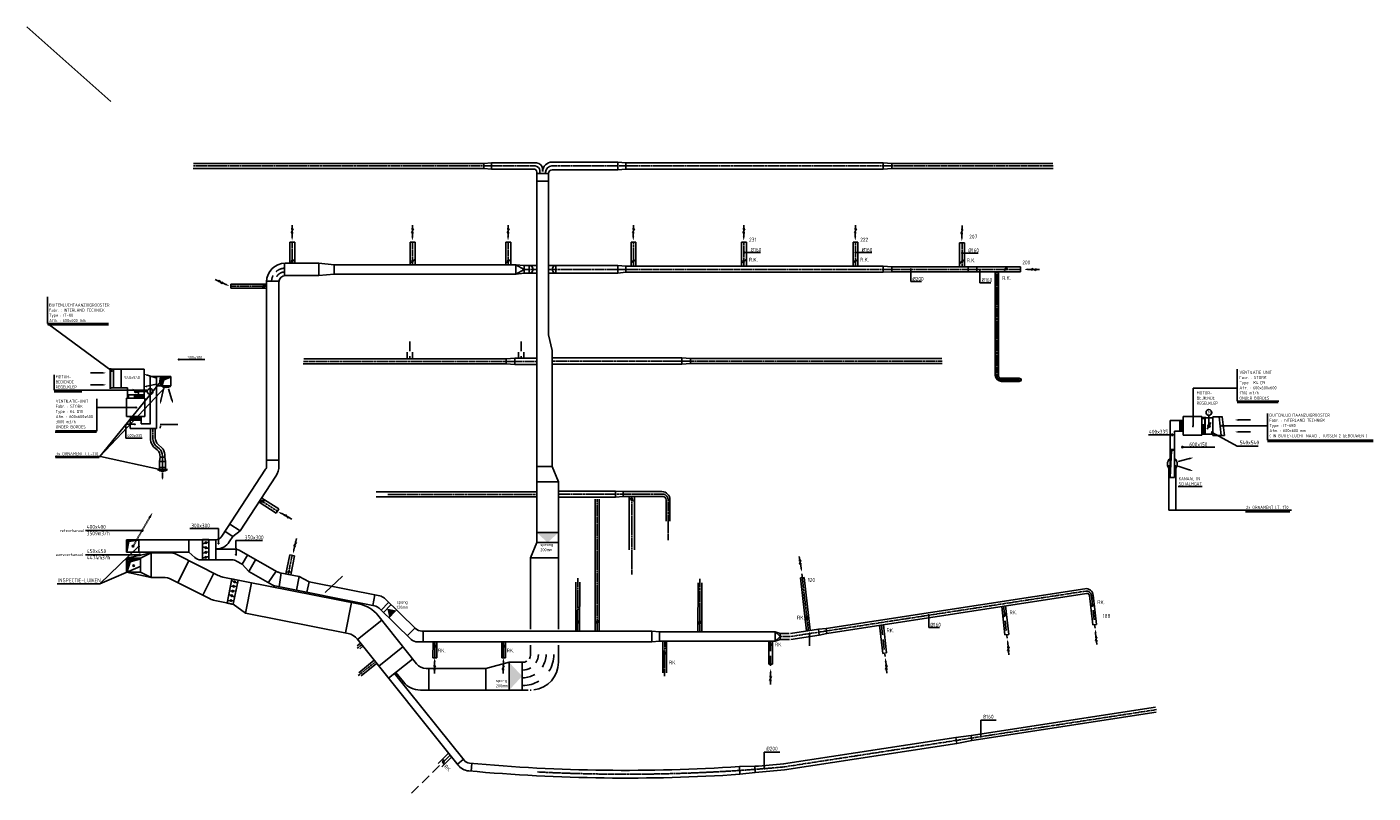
# Model space of a CAD drawing. Extents: x -132501 to 411300, y -42818 to 427495.
# Tile 241 of 256: x 322348 to 365916, y 12860 to 37655. Entities that reach past the tile are written whole.
import ezdxf

# ---------------------------------------------------------------- set-up
doc = ezdxf.new("R2010")
doc.units = 0
doc.header["$LTSCALE"] = 50
for name, pattern in [('CENTER', [2, 1.25, -0.25, 0.25, -0.25]), ('DASHED', [0.75, 0.5, -0.25]), ('HIDDEN', [9.525, 6.35, -3.175])]:
    doc.linetypes.add(name, pattern=pattern)
doc.layers.get('0').update_dxf_attribs({"linetype": 'CONTINUOUS'})
for name, color, linetype in [('54GA', 3, 'CONTINUOUS'), ('57---0--VENTINST', 4, 'CONTINUOUS'), ('57LB', 6, 'CONTINUOUS'), ('MRC', 7, 'CONTINUOUS'), ('WL570---_TOEVOER', 3, 'CONTINUOUS'), ('WTBC', 7, 'CONTINUOUS')]:
    doc.layers.add(name, color=color, linetype=linetype)
doc.styles.add('ISO18', font='iso', dxfattribs={"width": 0.9, "height": 100})
doc.styles.add('ISO25', font='ISO', dxfattribs={"width": 0.9, "height": 125})

# ---------------------------------------------------------------- blocks, each defined once
blk = doc.blocks.new('CIRC1MM')
at = {"color": 2, "linetype": 'Continuous'}
for p, q in [((-0.5, 0), (0.5, 0)), ((-0.49, 0.1), (0.49, 0.1)), ((-0.46, 0.2), (0.46, 0.2)), ((-0.4, 0.3), (0.4, 0.3)), ((-0.3, 0.4), (0.3, 0.4)), ((-0.49, -0.1), (0.49, -0.1)), ((-0.46, -0.2), (0.46, -0.2)), ((-0.4, -0.3), (0.4, -0.3)), ((-0.3, -0.4), (0.3, -0.4))]:
    blk.add_line(p, q, dxfattribs=at)
blk.add_circle((0, 0), 0.5, dxfattribs=at)
blk = doc.blocks.new('AFVRE')
at = {"color": 2, "linetype": 'Continuous'}
for p, q in [((0.625, -5), (-0.625, -7.5)), ((-0.625, -5), (0.625, -5)), ((-0.625, -7.5), (0.625, -7.5)), ((0, -2.5), (0, -10))]:
    blk.add_line(p, q, dxfattribs=at)
blk.add_solid([(-0.625, -2.5), (0.625, -2.5), (0, 0)], dxfattribs=at)
blk = doc.blocks.new('KLEP')
blk.add_circle((0, 0), 1.5)
at = {"layer": 'MRC'}
for p, q in [((-1.5, 0.2), (1.5, 0.2)), ((-1.5, 0.1), (1.5, 0.1)), ((-1.4, 0.6), (1.4, 0.6)), ((-1.4, 0.4), (1.4, 0.4)), ((-1.3, 0.7), (1.3, 0.7)), ((-1.2, 0.8), (1.2, 0.8)), ((-1.1, 1), (1.1, 1)), ((-1, 1.2), (1, 1.2)), ((-0.7, 1.3), (0.7, 1.3)), ((-0.4, 1.5), (0.4, 1.5)), ((-1.5, -0.1), (1.5, -0.1)), ((-1.5, -0.2), (1.5, -0.2)), ((-1.5, -0.4), (1.5, -0.4)), ((-1.4, -0.5), (1.4, -0.5)), ((-1.4, -0.7), (1.4, -0.7)), ((-1.3, -0.8), (1.3, -0.8)), ((-1.2, -0.9), (1.2, -0.9)), ((-1, -1.1), (1, -1.1)), ((-0.8, -1.2), (0.8, -1.2)), ((-0.5, -1.4), (0.5, -1.4))]:
    blk.add_line(p, q, dxfattribs=at)
at = {"layer": 'WTBC'}
blk.add_line((-4, -3), (4, 3), dxfattribs=at)
blk = doc.blocks.new('MAATL1')
at = {"layer": '54GA', "color": 1, "linetype": 'Continuous'}
blk.add_line((0, 0), (525, 0), dxfattribs=at)
at = {"layer": '54GA', "color": 2, "linetype": 'Continuous', "xscale": 25, "yscale": 25, "zscale": 25}
blk.add_blockref('CIRC1MM', (0, 0), dxfattribs=at)
at = {"layer": '54GA', "color": 2, "linetype": 'Continuous', "style": 'ISO25', "width": 0.9}
blk.add_text('%%C160', height=125, dxfattribs=at).set_placement((200, 25))
blk = doc.blocks.new('MAATL')
at = {"layer": '54GA', "color": 1, "linetype": 'Continuous'}
for p, q in [((0, -4), (0, -400)), ((0, -400), (350, -400))]:
    blk.add_line(p, q, dxfattribs=at)
at = {"layer": '54GA', "color": 2, "linetype": 'Continuous', "xscale": 25, "yscale": 25, "zscale": 25}
blk.add_blockref('CIRC1MM', (0, 0), dxfattribs=at)
at = {"layer": '54GA', "color": 2, "linetype": 'Continuous', "style": 'ISO25', "width": 0.9}
blk.add_text('%%C160', height=125, dxfattribs=at).set_placement((50, -375))
blk = doc.blocks.new('TOEVRE')
at = {"color": 2, "linetype": 'Continuous'}
blk.add_line((0, -7.5), (0, 0), dxfattribs=at)
blk.add_solid([(0.625, -7.5), (-0.625, -7.5), (0, -10)], dxfattribs=at)
blk = doc.blocks.new('W628')
at = {"linetype": 'Continuous'}
blk.add_circle((0, 0), 0.782, dxfattribs=at)
blk = doc.blocks.new('frgtfghgf')
at = {"layer": '54GA', "color": 1, "linetype": 'Continuous'}
for p, q in [((350956, 29811), (350956, 29415)), ((353194, 29772), (353194, 29376)), ((350956, 29415), (351306, 29415)), ((353194, 29376), (353544, 29376)), ((347681, 18022), (347681, 17626))]:
    blk.add_line(p, q, dxfattribs=at)
at = {"layer": '57---0--VENTINST', "color": 6, "linetype": 'Continuous'}
for p, q in [((353689, 29733), (353689, 26383)), ((353789, 29733), (353789, 26383)), ((353689, 26383), (353789, 26383)), ((353889, 26183), (353889, 26283)), ((353889, 26283), (354414, 26283)), ((353889, 26183), (354414, 26183)), ((354389, 26183), (354389, 26283)), ((354389, 26283), (354476, 26283)), ((354476, 26183), (354389, 26183))]:
    blk.add_line(p, q, dxfattribs=at)
at = {"layer": '57---0--VENTINST', "color": 6, "linetype": 'CENTER'}
for p, q in [((353739, 29733), (353739, 26383)), ((353889, 26233), (354414, 26233)), ((354389, 26233), (354564, 26233))]:
    blk.add_line(p, q, dxfattribs=at)
at = {"layer": '57---0--VENTINST', "color": 6, "linetype": 'Continuous'}
for radius in [200, 100]:
    blk.add_arc((353889, 26383), radius, 180, 270, dxfattribs=at)
at = {"layer": '57---0--VENTINST', "color": 6, "linetype": 'CENTER'}
blk.add_arc((353889, 26383), 150, 180, 270, dxfattribs=at)
at = {"layer": '57LB', "linetype": 'Continuous'}
for p, q in [((325068, 35243), (322348, 37655)), ((327741, 33234), (337132, 33234)), ((337132, 33234), (337382, 33254)), ((341477, 33279), (341727, 33254)), ((350063, 33254), (350343, 33234)), ((327729, 33074), (337132, 33074)), ((337132, 33074), (337382, 33054)), ((338850, 32954), (338850, 20968)), ((339038, 33054), (339038, 32973)), ((339042, 32979), (339042, 32979)), ((339225, 32904), (339225, 27686)), ((341477, 33029), (341727, 33054)), ((350063, 33054), (350343, 33074)), ((330858, 30005), (330858, 30692)), ((330858, 30692), (331018, 30692)), ((331018, 30005), (331018, 30692)), ((334751, 30692), (334911, 30692)), ((334751, 29957), (334751, 30692)), ((334911, 29957), (334911, 30692)), ((337846, 29957), (337846, 30692)), ((337846, 30692), (338006, 30692)), ((338006, 29957), (338006, 30692)), ((341900, 29933), (341900, 30692)), ((341900, 30692), (342060, 30692)), ((342060, 29933), (342060, 30692)), ((345474, 29913), (345474, 30692)), ((345474, 30692), (345634, 30692)), ((345634, 29913), (345634, 30692)), ((349085, 30692), (349245, 30692)), ((349085, 29913), (349085, 30692)), ((349245, 29913), (349245, 30692)), ((352534, 29894), (352534, 30672)), ((352534, 30672), (352694, 30672)), ((352694, 29894), (352694, 30672)), ((330705, 30007), (331794, 30007)), ((331794, 30007), (332294, 29957)), ((331794, 29607), (332294, 29657)), ((332294, 29957), (338176, 29957)), ((332294, 29657), (338176, 29657)), ((338176, 29957), (338441, 29933)), ((338176, 29657), (338441, 29684)), ((338599, 29933), (338441, 29933)), ((338441, 29684), (338610, 29684)), ((338630, 29683), (338816, 29683)), ((338636, 29933), (338816, 29933)), ((339440, 29933), (339265, 29933)), ((339445, 29683), (339265, 29683)), ((341477, 29938), (341727, 29913)), ((341477, 29688), (341727, 29713)), ((350063, 29913), (350343, 29893)), ((350063, 29713), (350343, 29733)), ((354500, 29733), (354500, 29893)), ((328948, 29330), (330108, 29330)), ((328948, 29330), (328948, 29205)), ((328948, 29205), (330108, 29205)), ((330105, 24845), (330105, 29407)), ((330505, 23447), (330505, 29407)), ((330705, 29607), (331794, 29607)), ((339225, 27686), (339350, 27186)), ((334659, 27130), (334659, 26907)), ((334831, 27129), (334831, 26905)), ((338260, 27130), (338260, 26932)), ((338432, 27129), (338432, 26932)), ((339350, 27186), (339350, 23433)), ((325053, 26578), (326141, 26578)), ((326141, 25753), (326141, 26578)), ((338135, 26932), (337854, 26912)), ((338135, 26732), (337854, 26752)), ((343547, 26941), (343828, 26921)), ((343547, 26741), (343828, 26761)), ((326335, 24800), (326335, 26343)), ((326335, 26343), (326694, 26343)), ((326539, 24658), (326539, 26357)), ((325053, 25978), (325601, 25978)), ((325601, 25753), (325601, 25978)), ((326539, 26043), (326694, 26043)), ((325694, 24933), (325694, 24658)), ((326044, 24933), (326044, 24808)), ((330105, 23447), (330105, 24838)), ((325694, 24658), (326539, 24658)), ((326044, 24808), (326335, 24808)), ((330073, 23338), (328661, 21174)), ((330408, 23119), (329253, 21350)), ((339350, 23433), (339550, 22933)), ((339550, 22933), (339550, 18169)), ((330416, 21920), (329863, 22272)), ((330502, 22055), (329949, 22407)), ((333650, 22606), (338850, 22606)), ((333650, 22446), (338850, 22446)), ((339547, 22635), (341400, 22635)), ((339547, 22435), (341400, 22435)), ((340743, 22368), (340743, 18115)), ((340868, 22368), (340868, 18115)), ((341400, 22635), (341400, 22435)), ((341400, 22635), (341650, 22615)), ((341400, 22435), (341650, 22455)), ((341650, 22615), (341650, 22455)), ((341650, 22615), (342901, 22615)), ((341650, 22455), (342936, 22455)), ((341838, 20734), (341838, 22455)), ((342009, 20736), (342009, 22455)), ((330416, 21920), (330502, 22055)), ((329253, 21350), (329013, 21165)), ((325573, 21061), (328452, 21061)), ((325573, 20661), (325573, 21060)), ((325973, 20661), (325973, 21060)), ((329013, 21165), (328898, 20988)), ((338850, 20968), (338650, 20468)), ((338851, 21289), (339550, 21289)), ((325570, 20462), (326370, 20637)), ((325573, 20661), (327583, 20661)), ((326019, 20462), (326370, 20637)), ((327217, 20573), (328540, 19905)), ((327583, 20661), (327778, 20484)), ((328458, 20761), (328479, 20761)), ((329027, 20756), (328474, 20756)), ((330443, 20024), (329275, 20690)), ((330852, 20572), (330728, 19952)), ((330852, 20572), (331009, 20541)), ((331009, 20541), (330885, 19921)), ((325569, 20019), (325569, 20462)), ((326019, 20012), (326019, 20462)), ((328987, 20406), (327980, 20406)), ((329317, 20263), (329136, 20366)), ((329317, 20263), (329528, 20028)), ((338650, 20468), (338650, 18166)), ((325570, 20013), (326370, 19837)), ((326019, 20013), (326370, 19837)), ((327026, 19773), (328277, 19141)), ((328694, 19852), (333120, 18970)), ((330283, 19597), (329528, 20028)), ((330533, 19991), (331156, 19866)), ((331156, 19866), (331480, 19700)), ((331480, 19700), (333769, 19244)), ((340116, 19688), (340110, 18096)), ((340241, 19687), (340235, 18096)), ((344068, 19667), (344062, 18075)), ((344193, 19666), (344187, 18075)), ((347384, 19824), (347578, 18111)), ((347508, 19838), (347702, 18130)), ((330373, 19564), (333599, 18921)), ((356737, 19250), (356845, 18303)), ((356862, 19263), (356969, 18317)), ((328430, 19089), (329026, 18970)), ((329026, 18972), (329422, 18687)), ((333749, 18842), (334782, 17835)), ((333919, 19165), (334924, 18185)), ((353897, 18897), (354002, 17976)), ((354021, 18916), (354126, 17990)), ((329422, 18687), (332745, 18025)), ((333706, 18614), (334961, 17043)), ((350070, 18309), (350173, 17394)), ((335134, 18100), (342575, 18100)), ((342575, 18100), (342825, 18075)), ((342825, 18075), (346560, 18075)), ((346560, 18075), (346723, 18025)), ((346723, 18025), (347016, 18025)), ((347963, 18167), (348213, 18185)), ((347993, 17970), (348237, 18027)), ((349946, 18290), (350049, 17380)), ((333038, 17847), (336301, 13764)), ((333040, 17628), (333146, 17712)), ((333119, 17530), (333224, 17614)), ((334991, 17750), (342575, 17750)), ((335491, 17742), (335490, 17235)), ((335616, 17742), (335615, 17235)), ((337715, 17742), (337714, 17235)), ((337840, 17742), (337839, 17235)), ((338650, 17646), (338650, 17343)), ((339550, 17646), (339550, 17093)), ((342575, 17750), (342825, 17775)), ((342825, 17775), (346560, 17775)), ((342928, 17775), (342927, 16754)), ((343053, 17775), (343052, 16754)), ((346358, 17775), (346357, 17028)), ((346483, 17775), (346482, 17028)), ((346560, 17775), (346723, 17825)), ((346723, 17825), (347031, 17825)), ((333085, 16754), (333588, 17156)), ((333163, 16657), (333666, 17058)), ((337204, 16893), (337954, 17093)), ((337954, 17093), (338400, 17093)), ((334248, 16734), (336496, 13920)), ((334287, 16765), (334534, 16456)), ((335273, 16893), (337204, 16893)), ((335354, 16896), (335354, 16197)), ((335081, 16193), (338566, 16193)), ((338631, 16193), (338650, 16193)), ((352411, 14662), (352909, 14719)), ((352933, 14561), (352442, 14465)), ((335662, 13822), (335994, 14149)), ((335776, 13709), (336094, 14023)), ((345406, 13717), (345906, 13727)), ((345917, 13528), (345419, 13467))]:
    blk.add_line(p, q, dxfattribs=at)
at = {"layer": '57LB', "color": 1, "linetype": 'CENTER'}
for p, q in [((327735, 33154), (338794, 33154)), ((339337, 33154), (355558, 33154)), ((330938, 30005), (330938, 30692)), ((334831, 29957), (334831, 30692)), ((337926, 29957), (337926, 30692)), ((341980, 29933), (341980, 30692)), ((345554, 29913), (345554, 30692)), ((349165, 29913), (349165, 30692)), ((352614, 29894), (352614, 30672)), ((338441, 29809), (338734, 29809)), ((338608, 29945), (338608, 29669)), ((338757, 29809), (338816, 29809)), ((339319, 29809), (339265, 29809)), ((354500, 29809), (339342, 29809)), ((339468, 29945), (339468, 29669)), ((328948, 29267), (330108, 29267)), ((338845, 26832), (331301, 26832)), ((339350, 26841), (351966, 26841)), ((326425, 24633), (326425, 24325)), ((326735, 23779), (326735, 23337)), ((330459, 21987), (329906, 22339)), ((334028, 22526), (338850, 22526)), ((339547, 22535), (342918, 22535)), ((340805, 22368), (340805, 18115)), ((341924, 19938), (341924, 22455)), ((343098, 22355), (343098, 21044)), ((330930, 20556), (330807, 19936)), ((340177, 19817), (340170, 18096)), ((344129, 19796), (344123, 18075)), ((347429, 19960), (347638, 18121)), ((356615, 19396), (347054, 17926)), ((346723, 17925), (347044, 17925)), ((333041, 17548), (333185, 17663)), ((335552, 17742), (335551, 17235)), ((337776, 17742), (337775, 17235)), ((342989, 17775), (342987, 16644)), ((333070, 16662), (333627, 17107)), ((358904, 15560), (346852, 13707))]:
    blk.add_line(p, q, dxfattribs=at)
at = {"layer": '57LB', "color": 1, "linetype": 'Continuous'}
for p, q in [((337132, 33234), (337132, 33074)), ((337382, 33254), (337382, 33054)), ((341477, 33279), (341477, 33029)), ((341727, 33254), (341727, 33054)), ((350063, 33054), (350063, 33254)), ((350343, 33074), (350343, 33234)), ((338851, 32913), (339229, 32913)), ((338944, 33004), (338944, 32913)), ((339137, 32954), (339137, 32913)), ((338851, 32665), (339229, 32665)), ((330688, 29606), (330688, 30008)), ((331794, 30007), (331794, 29607)), ((332294, 29957), (332294, 29657)), ((338176, 29657), (338176, 29957)), ((338176, 29957), (338441, 29809)), ((338441, 29809), (338176, 29657)), ((338441, 29684), (338441, 29933)), ((341477, 29938), (341477, 29688)), ((341727, 29913), (341727, 29713)), ((350063, 29713), (350063, 29913)), ((350343, 29733), (350343, 29893)), ((352811, 29733), (352811, 29893)), ((353091, 29733), (353091, 29893)), ((330507, 29428), (330105, 29428)), ((323016, 28919), (323016, 28062)), ((323013, 28060), (325103, 26514)), ((323016, 28062), (324984, 28062)), ((325398, 26579), (325398, 25978)), ((327264, 26892), (328103, 26892)), ((337854, 26752), (337854, 26912)), ((338135, 26732), (338135, 26932)), ((343547, 26741), (343547, 26941)), ((343828, 26761), (343828, 26921)), ((361520, 26578), (361520, 25542)), ((323227, 26398), (323227, 25896)), ((324707, 23754), (326680, 26182)), ((326729, 26050), (326729, 26308)), ((326729, 26308), (326969, 26308)), ((326779, 26231), (326729, 26057)), ((326969, 26308), (326779, 26231)), ((323227, 25896), (323917, 25896)), ((323917, 25896), (326229, 25896)), ((324707, 23754), (326842, 26015)), ((360089, 24746), (360089, 25964)), ((360089, 25964), (361520, 25964)), ((324613, 25617), (324613, 24581)), ((325869, 25341), (324613, 25341)), ((361520, 25542), (362867, 25542)), ((359662, 24570), (359662, 24915)), ((362494, 25144), (362494, 24286)), ((323273, 24580), (324620, 24580)), ((325848, 24800), (325545, 24800)), ((325545, 24800), (325545, 24347)), ((326656, 24786), (327227, 24786)), ((326673, 24750), (326656, 24667)), ((358645, 24455), (359404, 24455)), ((360706, 24527), (361520, 24088)), ((361021, 24743), (362497, 24743)), ((325545, 24347), (326081, 24347)), ((326524, 24102), (326636, 24002)), ((359354, 23086), (359354, 23966)), ((359354, 23966), (359487, 23966)), ((359390, 23940), (359486, 23967)), ((359747, 24057), (360794, 24057)), ((361520, 24088), (362198, 24088)), ((362494, 24286), (365916, 24286)), ((323262, 23756), (324720, 23756)), ((324726, 23757), (326702, 23320)), ((326635, 23590), (326835, 23590)), ((326660, 23736), (326810, 23736)), ((330108, 23632), (330504, 23632)), ((359354, 23082), (359390, 23940)), ((326637, 23400), (326836, 23400)), ((338854, 23433), (339350, 23433)), ((359310, 23438), (359302, 22017)), ((359529, 23434), (359529, 22017)), ((338850, 22933), (339550, 22933)), ((360383, 22777), (359610, 22777)), ((359302, 22017), (363271, 22017)), ((324243, 21357), (326079, 21357)), ((327623, 21421), (328547, 21421)), ((328547, 21421), (328547, 20960)), ((328920, 21567), (329253, 21350)), ((325585, 20671), (325585, 21049)), ((325585, 21049), (325960, 21049)), ((325642, 20997), (325585, 20671)), ((325960, 21049), (325642, 20997)), ((327583, 20661), (327583, 21061)), ((328458, 21063), (328458, 20406)), ((328760, 21330), (329013, 21165)), ((329118, 20548), (329110, 21037)), ((329110, 21037), (329977, 21037)), ((338850, 20968), (339550, 20968)), ((324246, 20571), (326000, 20571)), ((324706, 19634), (325974, 20855)), ((326369, 19837), (326369, 20637)), ((329484, 20557), (329317, 20263)), ((324706, 19634), (326017, 20192)), ((325594, 20040), (325594, 20432)), ((325594, 20432), (326001, 20432)), ((325689, 20349), (325594, 20034)), ((326001, 20432), (325689, 20349)), ((327589, 20381), (327230, 19670)), ((329745, 20409), (329528, 20028)), ((338650, 20468), (339550, 20468)), ((323325, 19634), (324706, 19634)), ((328401, 19977), (328042, 19266)), ((329421, 18683), (329617, 19668)), ((330418, 20037), (330159, 19668)), ((330581, 19986), (330513, 19534)), ((331068, 19425), (331156, 19866)), ((331412, 19357), (331480, 19700)), ((333540, 18933), (333608, 19276)), ((332657, 18044), (332852, 19024)), ((334055, 19025), (333814, 18779)), ((334128, 18949), (333891, 18705)), ((333049, 17830), (333832, 18455)), ((334902, 18202), (334664, 17958)), ((335176, 18101), (335176, 17750)), ((342575, 18100), (342575, 17750)), ((342825, 18075), (342825, 17775)), ((346560, 17775), (346560, 18075)), ((346560, 18075), (346723, 17925)), ((346723, 17925), (346560, 17775)), ((346723, 17825), (346723, 18025)), ((347963, 18167), (347993, 17970)), ((348213, 18185), (348237, 18027)), ((334519, 17590), (333741, 16968)), ((334831, 17199), (334053, 16578)), ((337954, 16197), (337954, 17093)), ((338376, 17092), (338376, 16197)), ((337204, 16197), (337204, 16893)), ((353220, 15221), (353717, 15221)), ((353220, 15219), (353220, 14686)), ((336472, 13946), (336279, 13792)), ((346214, 14189), (346711, 14189)), ((346214, 14188), (346214, 13651)), ((336725, 13571), (336748, 13820))]:
    blk.add_line(p, q, dxfattribs=at)
at = {"layer": '57LB', "color": 6, "linetype": 'Continuous'}
for p, q in [((337382, 33254), (338838, 33254)), ((339342, 33279), (341477, 33279)), ((341727, 33254), (350063, 33254)), ((350343, 33234), (355553, 33234)), ((337382, 33054), (338750, 33054)), ((339350, 33029), (341477, 33029)), ((341727, 33054), (350063, 33054)), ((350343, 33074), (355565, 33074)), ((339468, 29938), (341477, 29938)), ((339468, 29688), (341477, 29688)), ((341727, 29913), (350063, 29913)), ((341727, 29713), (350063, 29713)), ((350343, 29893), (354500, 29893)), ((350343, 29733), (354500, 29733)), ((337854, 26752), (331294, 26752)), ((337854, 26912), (331306, 26912)), ((338845, 26932), (338135, 26932)), ((338845, 26732), (338135, 26732)), ((339350, 26941), (343547, 26941)), ((339350, 26741), (343547, 26741)), ((343828, 26921), (351960, 26921)), ((343828, 26761), (351972, 26761)), ((343036, 22355), (343036, 21659)), ((343161, 22355), (343161, 21659)), ((326369, 20637), (326947, 20637)), ((325569, 20462), (326019, 20462)), ((325569, 20012), (326019, 20012)), ((326369, 19837), (326756, 19837)), ((356587, 19473), (348213, 18185)), ((356646, 19320), (348237, 18027)), ((347963, 18167), (347062, 18029)), ((347993, 17970), (347077, 17829))]:
    blk.add_line(p, q, dxfattribs=at)
at = {"layer": '57LB', "color": 3, "linetype": 'Continuous'}
for p, q in [((323020, 28015), (324984, 28015)), ((327001, 26343), (326701, 26343)), ((326701, 26343), (326701, 26043)), ((327001, 26043), (327001, 26343)), ((323227, 25840), (324129, 25840)), ((326701, 26043), (327001, 26043)), ((361513, 25497), (362847, 25497)), ((359662, 24914), (359344, 24914)), ((359344, 24914), (359344, 23075)), ((360730, 25009), (360483, 25009)), ((360734, 25035), (361038, 25035)), ((360734, 25035), (360734, 24432)), ((360939, 25035), (361004, 24433)), ((361035, 25035), (361105, 24433)), ((323267, 24536), (324601, 24536)), ((326350, 24657), (326350, 24292)), ((326500, 24657), (326500, 24359)), ((359662, 24570), (359494, 24570)), ((359494, 24570), (359494, 23075)), ((360734, 24470), (360483, 24470)), ((360734, 24433), (361103, 24433)), ((326449, 24069), (326561, 23969)), ((326599, 24136), (326711, 24035)), ((359341, 23976), (359494, 23976)), ((362498, 24239), (365916, 24239)), ((323277, 23721), (324690, 23721)), ((326660, 23736), (326635, 23590)), ((326635, 23590), (326635, 23337)), ((326660, 23746), (326660, 23736)), ((326810, 23813), (326810, 23736)), ((326810, 23736), (326835, 23590)), ((326835, 23590), (326835, 23337)), ((359341, 23076), (359494, 23076)), ((341866, 22419), (341981, 22307)), ((361786, 21967), (363222, 21967)), ((356889, 18999), (356783, 18879)), ((340231, 18451), (340120, 18336)), ((340865, 18463), (340753, 18348)), ((344183, 18430), (344072, 18315)), ((347642, 18609), (347545, 18482)), ((354046, 18672), (353940, 18552)), ((335610, 17667), (335491, 17560)), ((337834, 17667), (337715, 17560)), ((343050, 17441), (342931, 17334)), ((346480, 17715), (346361, 17608)), ((335826, 13951), (335826, 13791))]:
    blk.add_line(p, q, dxfattribs=at)
at = {"layer": '57LB', "color": 1, "linetype": 'HIDDEN'}
for p, q in [((334745, 27474), (334745, 26912)), ((338346, 27474), (338346, 26932)), ((326248, 26383), (326605, 26270)), ((326131, 25725), (325613, 25725)), ((326131, 25705), (325613, 25705)), ((326233, 26025), (326599, 26104)), ((326131, 25685), (325613, 25685)), ((326131, 25665), (325613, 25665)), ((326030, 24963), (325705, 24963)), ((326031, 25026), (325706, 25026)), ((326030, 25005), (325707, 25005)), ((326030, 24983), (325708, 24983)), ((359693, 24586), (359693, 24910)), ((359713, 24585), (359713, 24907)), ((359735, 24585), (359735, 24909)), ((359756, 24584), (359756, 24909)), ((360395, 24485), (360395, 25003)), ((360415, 24485), (360415, 25003)), ((360435, 24485), (360435, 25003)), ((360455, 24485), (360455, 25003)), ((356798, 19256), (356917, 18201)), ((353957, 18907), (354074, 17873)), ((350006, 18299), (350122, 17278)), ((346419, 17775), (346417, 16918)), ((334799, 12860), (336044, 14086))]:
    blk.add_line(p, q, dxfattribs=at)
at = {"layer": '57LB', "color": 2, "linetype": 'Continuous'}
for p, q in [((325038, 26611), (325038, 25942)), ((325053, 26611), (325053, 25942)), ((325145, 26579), (325145, 25978)), ((326161, 25753), (325581, 25753)), ((326161, 25743), (325581, 25743)), ((325601, 25743), (325601, 25643)), ((325874, 25857), (326241, 25857)), ((326141, 25743), (326141, 25643)), ((326169, 25643), (325569, 25643)), ((325569, 25643), (325569, 25043)), ((326169, 25043), (326169, 25643)), ((325569, 25043), (326169, 25043)), ((325677, 24943), (326062, 24943)), ((325677, 24933), (326062, 24933)), ((325697, 25043), (325697, 24943)), ((326042, 25043), (326042, 24943)), ((359663, 24939), (359663, 24554)), ((359673, 24939), (359673, 24554)), ((359773, 24919), (359673, 24919)), ((360373, 25046), (359773, 25046)), ((359773, 25046), (359773, 24446)), ((360373, 24446), (360373, 25046)), ((360473, 25015), (360373, 25015)), ((360473, 24455), (360473, 25035)), ((360483, 24455), (360483, 25035)), ((360604, 24721), (360604, 25088)), ((359773, 24574), (359673, 24574)), ((359773, 24446), (360373, 24446)), ((360473, 24475), (360373, 24475)), ((326589, 23337), (326902, 23337)), ((328035, 20406), (328035, 21062)), ((328035, 21062), (328240, 21062)), ((328240, 20982), (328035, 20931)), ((328240, 21062), (328240, 20406)), ((328240, 20773), (328035, 20824)), ((328240, 20670), (328035, 20619)), ((328240, 20516), (328035, 20465)), ((328825, 19010), (328981, 19792)), ((329162, 19651), (328971, 19742)), ((328981, 19792), (329182, 19752)), ((329182, 19752), (329026, 18970)), ((347384, 19824), (347508, 19838)), ((329072, 19199), (328881, 19290)), ((329112, 19400), (328901, 19390)), ((329142, 19551), (328931, 19541)), ((329020, 18968), (328819, 19008)), ((329056, 19094), (328845, 19084)), ((356845, 18303), (356969, 18317)), ((354002, 17976), (354126, 17990)), ((335490, 17235), (335615, 17235)), ((337714, 17235), (337839, 17235)), ((346357, 17028), (346482, 17028)), ((350049, 17380), (350173, 17394)), ((352442, 14465), (352411, 14662)), ((352933, 14561), (352909, 14719)), ((345419, 13467), (345406, 13717)), ((345917, 13528), (345906, 13727))]:
    blk.add_line(p, q, dxfattribs=at)
at = {"layer": '57LB', "color": 2}
for p, q in [((326685, 25567), (326764, 25934)), ((327043, 25582), (326930, 25939))]:
    blk.add_line(p, q, dxfattribs=at)
at = {"layer": '57LB', "color": 2, "linetype": 'DASHED'}
blk.add_line((326320, 21776), (325781, 20842), dxfattribs=at)
at = {"layer": '57LB'}
for p, q in [((358872, 15636), (352909, 14719)), ((358896, 15477), (352933, 14561)), ((352411, 14662), (346837, 13806)), ((352442, 14465), (346868, 13608))]:
    blk.add_line(p, q, dxfattribs=at)
at = {"layer": '57LB', "color": 2, "linetype": 'Continuous'}
for centre, radius in [((326336, 25859), 92.1), ((360604, 25180), 92.1), ((341924, 22363), 27.5), ((341924, 22363), 22.5), ((341924, 22363), 17.5), ((341924, 22363), 12.5), ((356836, 18939), 27.5), ((356836, 18939), 22.5), ((356836, 18939), 17.5), ((356836, 18939), 12.5), ((356836, 18939), 7.5), ((340175, 18393), 27.5), ((340175, 18393), 22.5), ((340175, 18393), 17.5), ((340175, 18393), 12.5), ((340175, 18393), 7.5), ((340809, 18405), 27.5), ((340809, 18405), 22.5), ((340809, 18405), 17.5), ((340809, 18405), 12.5), ((340809, 18405), 7.5), ((344128, 18373), 27.5), ((344128, 18373), 22.5), ((344128, 18373), 17.5), ((344128, 18373), 12.5), ((344128, 18373), 7.5), ((347594, 18545), 27.5), ((347594, 18545), 22.5), ((347594, 18545), 17.5), ((347594, 18545), 12.5), ((347594, 18545), 7.5), ((353993, 18612), 27.5), ((353993, 18612), 22.5), ((353993, 18612), 17.5), ((353993, 18612), 12.5), ((353993, 18612), 7.5), ((335550, 17614), 27.5), ((335550, 17614), 22.5), ((335550, 17614), 17.5), ((335550, 17614), 12.5), ((335550, 17614), 7.5), ((337775, 17614), 27.5), ((337775, 17614), 22.5), ((337775, 17614), 17.5), ((337775, 17614), 12.5), ((337775, 17614), 7.5), ((346421, 17661), 27.5), ((346421, 17661), 22.5), ((346421, 17661), 17.5), ((346421, 17661), 12.5), ((346421, 17661), 7.5), ((342991, 17388), 27.5), ((342991, 17388), 22.5), ((342991, 17388), 17.5), ((342991, 17388), 12.5), ((342991, 17388), 7.5), ((335826, 13871), 27.5), ((335826, 13871), 22.5), ((335826, 13871), 17.5), ((335826, 13871), 12.5), ((335826, 13871), 7.5)]:
    blk.add_circle(centre, radius, dxfattribs=at)
at = {"layer": '57LB', "color": 1, "linetype": 'Continuous'}
for centre, radius, start, end in [((338794, 33004), 150, 0, 90), ((339337, 32954), 200, 90, 180), ((326725, 24325), 300, 180, 228.0074), ((326435, 23779), 300, 0, 48.0074), ((356639, 19238), 160, 6.4529, 98.7403)]:
    blk.add_arc(centre, radius, start, end, dxfattribs=at)
at = {"layer": '57LB', "linetype": 'Continuous'}
for centre, radius, start, end in [((338838, 33054), 200, 0, 90), ((339342, 32979), 300, 90, 180), ((338750, 32954), 100, 0, 90), ((339350, 32904), 125, 90, 180), ((330705, 29407), 600, 90, 180), ((338599, 29809), 125, 267.7219, 92.2781), ((339477, 29809), 125, 87.7219, 272.2781), ((330705, 29407), 200, 90, 180), ((329905, 23447), 200, 326.8728, 0), ((329905, 23447), 600, 326.8728, 0), ((342901, 22355), 260, 0, 90), ((342936, 22355), 100, 0, 90), ((328452, 21311), 250, 270, 326.8728), ((328479, 21261), 500, 270, 326.8728), ((326947, 20037), 600, 63.2114, 90), ((327980, 20706), 300, 227.6746, 270), ((329027, 20256), 500, 60.3135, 90), ((328987, 20106), 300, 60.3135, 90), ((326756, 19237), 600, 63.2114, 90), ((328811, 20440), 600, 243.2114, 258.7354), ((330591, 20285), 300, 240.3135, 258.7354), ((330432, 19858), 300, 240.3135, 258.7354), ((333710, 18950), 300, 45.7309, 78.7354), ((356623, 19236), 240, 6.4529, 98.7403), ((356658, 19241), 80, 6.4529, 98.7403), ((328548, 19677), 600, 243.2114, 258.7354), ((332924, 17990), 1000, 38.6284, 78.7354), ((333540, 18627), 300, 45.7309, 78.7354), ((332648, 17535), 500, 38.6284, 78.7354), ((335134, 18400), 300, 225.7309, 270), ((334991, 18050), 300, 225.7309, 270), ((335273, 17293), 400, 218.6284, 270), ((338400, 17343), 250, 270, 300.8189), ((338400, 17343), 250, 327.2992, 0), ((338650, 17093), 900, 276.5065, 0), ((335081, 16893), 700, 218.6284, 270), ((338650, 17093), 900, 270, 271.3622), ((336692, 14076), 500, 218.6284, 264.7536), ((336692, 14076), 250, 218.6284, 264.7536)]:
    blk.add_arc(centre, radius, start, end, dxfattribs=at)
at = {"layer": '57LB', "color": 2, "linetype": 'HIDDEN'}
for radius in [440, 320]:
    blk.add_arc((330705, 29407), radius, 90, 180, dxfattribs=at)
at = {"layer": '57LB', "color": 1}
blk.add_arc((326909, 26190), 257, 142.633, 216.2186, dxfattribs=at)
at = {"layer": '57LB', "color": 2}
for centre, start, end in [((326852, 26240), 232.633, 306.2186), ((359518, 23507), 134.5304, 225.4696)]:
    blk.add_arc(centre, 257, start, end, dxfattribs=at)
at = {"layer": '57LB', "color": 3, "linetype": 'Continuous'}
for centre, start, end in [((326650, 24292), 180, 228.0074), ((326800, 24359), 180, 228.0074), ((326360, 23746), 0, 48.0074), ((326510, 23813), 0, 48.0074)]:
    blk.add_arc(centre, 300, start, end, dxfattribs=at)
at = {"layer": '57LB', "color": 2, "linetype": 'Continuous'}
for centre, radius, start, end in [((359319, 23507), 257, 314.5304, 45.4696), ((326740, 23535), 257, 230.6186, 309.3814), ((338400, 17343), 500, 327.2992, 0), ((338400, 17343), 750, 327.2992, 0), ((338400, 17343), 1000, 327.2992, 0), ((338400, 17343), 500, 270, 300.8189), ((338400, 17343), 750, 270, 300.8189), ((338400, 17343), 1000, 270, 300.8189)]:
    blk.add_arc(centre, radius, start, end, dxfattribs=at)
at = {"layer": '57LB', "color": 1, "linetype": 'CENTER'}
for centre, radius, start, end in [((342918, 22355), 180, 0, 90), ((341733, 68975), 55505, 267.045, 275.2922)]:
    blk.add_arc(centre, radius, start, end, dxfattribs=at)
at = {"layer": '57LB'}
for radius, start, end in [(55630, 264.7536, 273.7998), (55380, 264.7536, 273.8025), (55405, 274.3194, 275.2922), (55605, 274.3153, 275.2922)]:
    blk.add_arc((341733, 68975), radius, start, end, dxfattribs=at)
at = {"layer": '57LB', "color": 1, "linetype": 'HIDDEN'}
for points in [[(326238, 26353), (326257, 26413), (326128, 26421)], [(326239, 25995), (326226, 26056), (326110, 25999)]]:
    blk.add_solid(points, dxfattribs=at)
at = {"layer": '57LB', "color": 1, "linetype": 'Continuous'}
for points in [[(326722, 26306), (326960, 26306), (326768, 26234)], [(326726, 26062), (326726, 26306), (326773, 26230)], [(359353, 23965), (359481, 23966), (359390, 23940)], [(359356, 23082), (359353, 23965), (359390, 23941)], [(325585, 20672), (325585, 21049), (325643, 20997)], [(325586, 21049), (325957, 21049), (325643, 20998)], [(325594, 20031), (325594, 20432), (325689, 20352)], [(325603, 20432), (325992, 20432), (325689, 20352)]]:
    blk.add_solid(points, dxfattribs=at)
at = {"layer": '57LB', "color": 2}
for points in [[(326654, 25573), (326716, 25560), (326659, 25445)], [(327013, 25572), (327073, 25591), (327081, 25463)]]:
    blk.add_solid(points, dxfattribs=at)
at = {"layer": '57LB', "color": 2, "linetype": 'Continuous'}
for points in [[(326286, 21793), (326351, 21756), (326412, 21937)], [(338851, 21289), (339550, 21289), (339199, 20967)], [(334078, 18523), (334010, 18827), (334313, 18767)], [(337956, 17092), (338376, 16643), (337956, 16194)]]:
    blk.add_solid(points, dxfattribs=at)
at = {"layer": 'WL570---_TOEVOER'}
blk.add_line((332561, 19883), (332005, 19353), dxfattribs=at)
at = {"layer": '54GA', "color": 2, "linetype": 'Continuous'}
for name, p in [('MAATL1', (345568, 30355)), ('MAATL1', (349166, 30355)), ('MAATL1', (352615, 30336)), ('MAATL', (351535, 18621))]:
    blk.add_blockref(name, p, dxfattribs=at)
at = {"layer": '54GA', "color": 2, "linetype": 'Continuous', "xscale": 25, "yscale": 25, "zscale": 25}
for p in [(350956, 29815), (353194, 29776), (347681, 18026), (353221, 14687), (346215, 13655)]:
    blk.add_blockref('CIRC1MM', p, dxfattribs=at)
at = {"layer": '57---0--VENTINST', "color": 6, "linetype": 'Continuous', "xscale": 50, "yscale": 50, "zscale": 50}
blk.add_blockref('W628', (354489, 26233), dxfattribs=at)
at = {"layer": '57LB', "linetype": 'Continuous'}
for name, p, xscale, yscale, zscale, rotation in [('AFVRE', (330930, 30742), 50.00000000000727, 50, 50, 179.2189998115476), ('AFVRE', (334823, 30742), 50.00000000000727, 50, 50, 179.2189998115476), ('AFVRE', (337919, 30742), 50.00000000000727, 50, 50, 179.2189998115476), ('AFVRE', (341972, 30742), 50.00000000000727, 50, 50, 179.2189998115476), ('AFVRE', (345546, 30742), 50.00000000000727, 50, 50, 179.2189998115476), ('AFVRE', (349157, 30742), 50.00000000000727, 50, 50, 179.2189998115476), ('AFVRE', (352606, 30723), 50.00000000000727, 50, 50, 179.2189998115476), ('AFVRE', (354624, 29810), 50.00000000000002, 50.00000000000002, 50.00000000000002, 89.21899981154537), ('AFVRE', (328898, 29270), 49.9999999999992, 49.9999999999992, 49.9999999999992, 245.3764352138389), ('TOEVRE', (324410, 26458), 50, 50, 50, 90), ('TOEVRE', (324410, 26071), 50, 50, 50, 90), ('KLEP', (325875, 25857), 24.99999999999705, 25, 25, 113.1985905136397), ('CIRC1MM', (325885, 25336), 25, 25, 25, 270), ('KLEP', (360604, 24741), 24.99999999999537, 25, 25, 203.1985905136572), ('TOEVRE', (361944, 24935), 50, 50, 50, 270), ('CIRC1MM', (360087, 24730), 25, 25, 25, 180), ('TOEVRE', (361944, 24548), 50, 50, 50, 270), ('TOEVRE', (359610, 23594), -49.99999999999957, 50, 50, 103.7815972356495), ('TOEVRE', (359608, 23439), -49.99999999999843, 50, 50, 71.92539724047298), ('KLEP', (329974, 22301), 15.00000000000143, 15, 15, 343.4332146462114), ('AFVRE', (330483, 21961), 49.9999999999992, 49.9999999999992, 49.9999999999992, 62.33926148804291), ('CIRC1MM', (328138, 20965), 50.00000000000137, 50, 50, 224.9999999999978), ('AFVRE', (330957, 20608), 50.00000000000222, 50, 50, 166.3755049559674), ('CIRC1MM', (328138, 20652), 50.00000000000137, 50, 50, 224.9999999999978), ('CIRC1MM', (328137, 20490), 50.00000000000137, 50, 50, 224.9999999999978), ('CIRC1MM', (328139, 20799), 50.00000000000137, 50, 50, 224.9999999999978), ('AFVRE', (347425, 20023), 49.99999999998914, 50, 50, 189.3487062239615), ('CIRC1MM', (325802, 20220), 50, 50, 50, 180), ('KLEP', (330824, 20011), 15.00000000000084, 15.00000000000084, 15.00000000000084, 326.3099324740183), ('CIRC1MM', (329068, 19697), 50.00000000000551, 50, 50, 213.6900675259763), ('CIRC1MM', (328980, 19247), 50.00000000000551, 50, 50, 213.6900675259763), ('CIRC1MM', (329006, 19395), 50.00000000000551, 50, 50, 213.6900675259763), ('CIRC1MM', (329039, 19554), 50.00000000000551, 50, 50, 213.6900675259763), ('CIRC1MM', (328950, 19089), 50.00000000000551, 50, 50, 213.6900675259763), ('AFVRE', (356924, 18162), 50.00000000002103, 50, 50, 5.759667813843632), ('AFVRE', (354081, 17835), 50.00000000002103, 50, 50, 5.759667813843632), ('AFVRE', (335546, 17230), 50.00000000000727, 50, 50, 359.2189998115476), ('AFVRE', (337771, 17230), 50.00000000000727, 50, 50, 359.2189998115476), ('AFVRE', (350129, 17239), 50.00000000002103, 50, 50, 5.759667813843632), ('AFVRE', (346420, 16879), 50.00000000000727, 50, 50, 359.2189998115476)]:
    blk.add_blockref(name, p, dxfattribs=dict(at, xscale=xscale, yscale=yscale, zscale=zscale, rotation=rotation))
for name, p, xscale, yscale, zscale in [('KLEP', (330938, 30076), 15, 15, 15), ('KLEP', (334831, 30076), 15, 15, 15), ('KLEP', (337926, 30076), 15, 15, 15), ('KLEP', (341980, 30076), 15, 15, 15), ('KLEP', (345554, 30076), 15, 15, 15), ('KLEP', (349165, 30076), 15, 15, 15), ('KLEP', (352614, 30057), 15, 15, 15), ('KLEP', (354021, 29812), 15, 15, 15), ('KLEP', (330019, 29270), 15, 15, 15), ('CIRC1MM', (327261, 26892), 25, 25, 25), ('CIRC1MM', (325097, 26519), 25, 25, 25), ('CIRC1MM', (326673, 26189), 25, 25, 25), ('CIRC1MM', (326842, 26015), 25, 25, 25), ('CIRC1MM', (325841, 24793), 25, 25, 25), ('CIRC1MM', (359413, 24455), 50, 50, 50), ('CIRC1MM', (360716, 24536), 50, 50, 50), ('CIRC1MM', (361024, 24744), 25, 25, 25), ('CIRC1MM', (359747, 24057), 45, 45, 45), ('CIRC1MM', (326711, 23317), 25, 25, 25), ('TOEVRE', (326735, 23239), 25, 25, 25), ('CIRC1MM', (359310, 23440), 25, 25, 25), ('CIRC1MM', (359525, 23440), 25, 25, 25), ('CIRC1MM', (326079, 21354), 45, 45, 45), ('CIRC1MM', (328547, 20939), 25, 25, 25), ('CIRC1MM', (325779, 20850), 50, 50, 50), ('CIRC1MM', (325967, 20841), 25, 25, 25), ('CIRC1MM', (326002, 20569), 45, 45, 45), ('CIRC1MM', (329110, 20576), 25, 25, 25), ('CIRC1MM', (326017, 20192), 25, 25, 25)]:
    blk.add_blockref(name, p, dxfattribs=dict(at, xscale=xscale, yscale=yscale, zscale=zscale))
at = {"layer": '54GA', "color": 2, "linetype": 'Continuous', "style": 'ISO25', "width": 0.9}
for s, p in [('231', (345719, 30708)), ('222', (349318, 30708)), ('207', (352847, 30805)), ('R.K.', (345719, 30058)), ('R.K.', (349318, 30058)), ('R.K.', (352767, 30039)), ('200', (354564, 29970)), ('%%C200', (351006, 29440)), ('%%C160', (353244, 29401)), ('R.K.', (353910, 29466))]:
    blk.add_text(s, height=125, dxfattribs=at).set_placement(p)
at = {"layer": '57LB', "color": 2, "linetype": 'Continuous', "width": 0.9}
for s, height, style, p in [('Type : IT-80', 100, 'ISO18', (323068, 28272)), ('BUITENLUCHTAANZUIGROOSTER', 100, 'ISO18', (323068, 28605)), ('Fabr. : INTERLAND TECHNIEK', 100, 'ISO18', (323068, 28439)), ('Afm. : 600x600 mm', 100, 'ISO18', (323068, 28105)), ('300x300', 100, 'ISO18', (327544, 26907)), ('MOTOR-', 100, 'ISO18', (323274, 26285)), ('BEDIENDE', 100, 'ISO18', (323274, 26119)), ('540x540', 100, 'ISO18', (325504, 26257)), ('VENTILATIE-UNIT', 100, 'ISO18', (361591, 26426)), ('Type : K4 D9', 100, 'ISO18', (361591, 26093)), ('Fabr. : STORK', 100, 'ISO18', (361591, 26259)), ('REGELKLEP', 100, 'ISO18', (323274, 25952)), ('M', 100, 'ISO18', (326301, 25816)), ('MOTOR-', 100, 'ISO18', (360206, 25760)), ('Afm. : 600x600x600', 100, 'ISO18', (361591, 25926)), ('1700 m3/h', 100, 'ISO18', (361591, 25759)), ('VENTILATIE-UNIT', 100, 'ISO18', (323281, 25494)), ('Fabr. : STORK', 100, 'ISO18', (323281, 25327)), ('BEDIENDE', 100, 'ISO18', (360206, 25593)), ('REGELKLEP', 100, 'ISO18', (360206, 25427)), ('ONDER BORDES', 100, 'ISO18', (361591, 25593)), ('Afm. : 600x600x600', 100, 'ISO18', (323281, 24994)), ('Type : K4 D10', 100, 'ISO18', (323281, 25161)), ('3000 m3/h', 100, 'ISO18', (323281, 24827)), ('M', 100, 'ISO18', (360575, 25134)), ('BUITENLUCHTAANZUIGROOSTER', 100, 'ISO18', (362563, 25041)), ('Fabr. : INTERLAND TECHNIEK', 100, 'ISO18', (362563, 24874)), ('ONDER BORDES', 100, 'ISO18', (323281, 24661)), ('400x335', 100, 'ISO18', (325592, 24383)), ('400x335', 125, 'ISO25', (358663, 24491)), ('Afm. : 600x600 mm', 100, 'ISO18', (362563, 24541)), ('Type : IT-680', 100, 'ISO18', (362563, 24707)), ('( IN BUITENLUCHT NAAD , TUSSEN 2 GEBOUWEN )', 100, 'ISO18', (362563, 24374)), ('600x150', 125, 'ISO25', (359969, 24081)), ('540x540', 125, 'ISO25', (361602, 24142)), ('3x ORNAMENT I.T.-170', 100, 'ISO18', (323289, 23792)), ('SCHALMGAT', 100, 'ISO18', (359622, 22818)), ('KANAAL IN', 100, 'ISO18', (359622, 22985)), ('2x ORNAMENT I.T.-170', 100, 'ISO18', (361808, 22057)), ('400x400', 125, 'ISO25', (324285, 21413)), ('300x300', 125, 'ISO25', (327666, 21456)), ('3509m3/h', 125, 'ISO25', (324285, 21204)), ('350x300', 125, 'ISO25', (329399, 21072)), ('450x450', 125, 'ISO25', (324288, 20627)), ('4474m3/h', 125, 'ISO25', (324288, 20419)), ('INSPECTIE-LUIKEN', 125, 'ISO25', (323353, 19683)), ('120', 125, 'ISO25', (347622, 19694)), ('RK.', 125, 'ISO25', (354148, 18646)), ('RK.', 125, 'ISO25', (356991, 18973)), ('RK.', 125, 'ISO25', (347273, 18476)), ('188', 125, 'ISO25', (357164, 18529)), ('RK.', 125, 'ISO25', (350169, 18062)), ('RK.', 125, 'ISO25', (335653, 17412)), ('RK.', 125, 'ISO25', (337877, 17412)), ('RK.', 125, 'ISO25', (346559, 17605)), ('RK.', 125, 'ISO25', (343129, 17025)), ('%%c160', 125, 'ISO25', (353287, 15269)), ('%%c200', 125, 'ISO25', (346281, 14237))]:
    blk.add_text(s, height=height, dxfattribs=dict(at, style=style)).set_placement(p)
at = {"layer": '57LB', "color": 1, "linetype": 'Continuous', "style": 'ISO18', "width": 0.9}
for s, p in [('retourkanaal', (323416, 21304)), ('sprong', (338963, 20852)), ('aanvoerkanaal', (323280, 20529)), ('200mm', (338963, 20685)), ('spong', (334313, 18991)), ('120mm', (334313, 18825)), ('spong', (337527, 16452)), ('200mm', (337527, 16285))]:
    blk.add_text(s, height=100, dxfattribs=at).set_placement(p)
at = {"layer": '57LB', "color": 2, "linetype": 'Continuous', "style": 'ISO25', "width": 0.9}
blk.add_text('RK.', height=125, rotation=314.5595, dxfattribs=at).set_placement((335836, 13706))

msp = doc.modelspace()

# ---------------------------------------------------------------- block references
at = {"layer": 'WL570---_TOEVOER'}
msp.add_blockref('frgtfghgf', (0, 0), dxfattribs=at)

doc.saveas('drawing.dxf')
